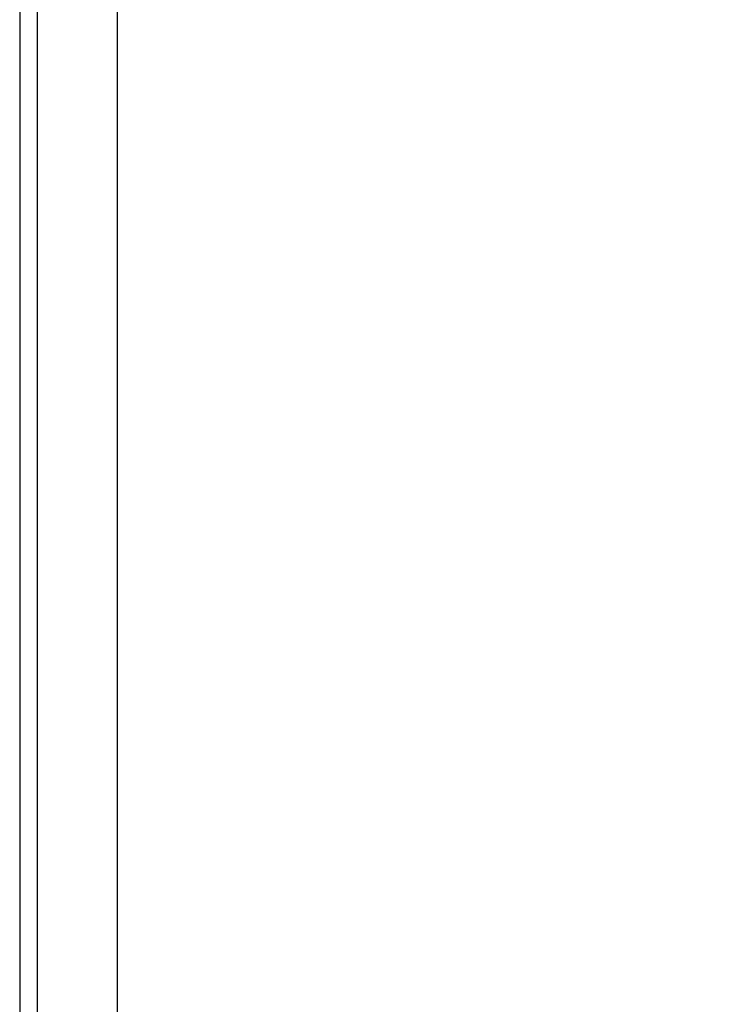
# Model space of a CAD drawing. Header units: inches. Extents: x 2 to 128, y 2 to 83.
# Tile 74 of 100: x 91.59 to 99.08, y 31.96 to 42.54. Entities that reach past the tile are written whole.
import ezdxf

# ---------------------------------------------------------------- set-up
doc = ezdxf.new("R2010")
doc.units = ezdxf.units.IN
doc.header["$LTSCALE"] = 7.686019
doc.header["$MEASUREMENT"] = 0
for name, color, linetype, lineweight in [('Dimensions(ANSI)', 7, 'Continuous', 25), ('Visible Edges(ANSI)', 7, 'Continuous', 25), ('Visible Tangent Edges(ANSI)', 7, 'Continuous', 25)]:
    doc.layers.add(name, color=color, linetype=linetype, lineweight=lineweight)
doc.styles.add('Dimension-ANSI', font='arialbd.ttf')
doc.dimstyles.new('INCH-ANSI', dxfattribs={"dimscale": 7.686019, "dimtxt": 0.12, "dimasz": 0.098425, "dimexe": 0.04, "dimexo": 0.04, "dimgap": 0.031496, "dimtad": 0, "dimtih": 1, "dimtoh": 1, "dimdec": 3, "dimrnd": 1e-08, "dimzin": 0, "dimdsep": 46, "dimtxsty": 'Dimension-ANSI', "dimcen": 0.09, "dimdle": 0.312, "dimclrd": 179, "dimclre": 179, "dimclrt": 7, "dimadec": 1, "dimazin": 0, "dimtfac": 1, "dimtdec": 3, "dimtofl": 0, "dimtmove": 0, "dimatfit": 3, "dimfxl": 1, "dimtolj": 1, "dimtzin": 4, "dimlwd": 25, "dimlwe": 25, "dimarcsym": 0})

# ---------------------------------------------------------------- blocks, each defined once
blk = doc.blocks.new('*D19')
at = {"layer": 'Defpoints', "color": 0, "linetype": 'Continuous', "transparency": 16777216}
for p in [(92.635, 63.635), (94.993, 63.635), (92.635, 24.591)]:
    blk.add_point(p, dxfattribs=at)
at = {"layer": 'Dimensions(ANSI)', "color": 179, "linetype": 'Continuous', "lineweight": 25, "true_color": 0x262658, "transparency": 16777216}
blk.add_line((92.943, 63.635), (94.993, 63.635), dxfattribs=at)
at = {"layer": 'Dimensions(ANSI)', "color": 7, "linetype": 'Continuous', "lineweight": 25, "transparency": 16777216, "insert": (97.162, 63.635), "char_height": 0.9223, "attachment_point": 5, "style": 'Dimension-ANSI'}
blk.add_mtext('\\A1;29.803', dxfattribs=at)

msp = doc.modelspace()

# ---------------------------------------------------------------- linework, layer by layer
at = {"layer": 'Visible Edges(ANSI)'}
for p, q in [((91.587, 63.4439), (91.587, 24.7821)), ((92.6351, 63.4439), (92.6351, 24.7821))]:
    msp.add_line(p, q, dxfattribs=at)
at = {"layer": 'Visible Tangent Edges(ANSI)'}
msp.add_line((91.7783, 24.7821), (91.7783, 63.4439), dxfattribs=at)

# ---------------------------------------------------------------- dimensions: what is measured, and where the dimension line sits
at = {"layer": 'Dimensions(ANSI)', "color": 179, "linetype": 'Continuous', "lineweight": 25, "true_color": 0x262658}
dim = msp.add_ordinate_dim(feature_location=(92.6351, 63.6352), offset=(2.3578, 0), dtype=0, origin=(92.6351, 24.5908), dimstyle='INCH-ANSI', override={"dimgap": 0.031496, "dimtad": 0, "dimdec": 3, "dimlfac": 0.763311, "dimtol": 0, "dimlim": 0, "dimtp": 0, "dimtm": 0, "dimtdec": 3}, dxfattribs=at)
dim.commit()
dim.dimension.update_dxf_attribs({"geometry": '*D19', "text_midpoint": (97.1617, 63.6352)})

doc.saveas('drawing.dxf')
